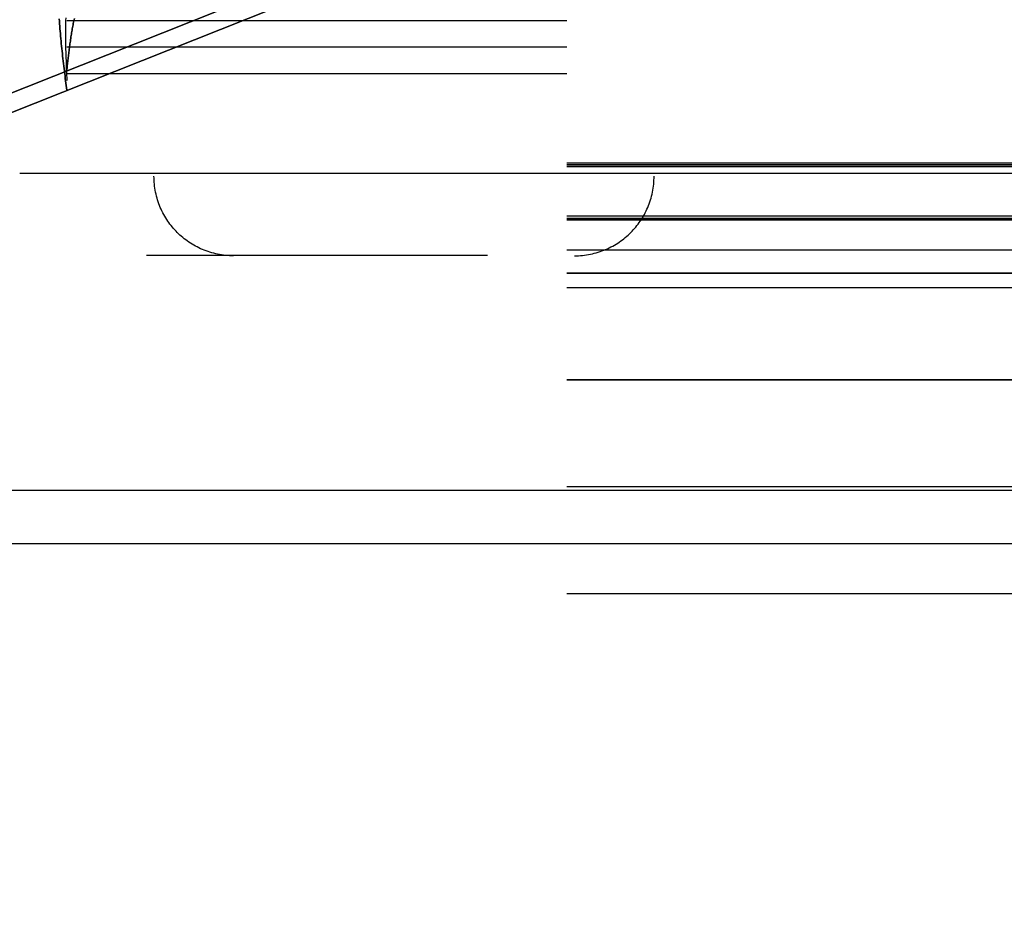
# Model space of a CAD drawing. Header units: millimetres. Extents: x -1690 to 192, y -898 to 54.
# Tile 217 of 256: x 27 to 52, y -58 to -35. Entities that reach past the tile are written whole.
import ezdxf

# ---------------------------------------------------------------- set-up
doc = ezdxf.new("R2010")
doc.units = ezdxf.units.MM
doc.header["$MEASUREMENT"] = 0
doc.layers.add('OVIDIO 186x93x72h', color=7, linetype='Continuous')

msp = doc.modelspace()

# ---------------------------------------------------------------- linework, layer by layer
at = {"layer": 'OVIDIO 186x93x72h', "extrusion": (0.114881, 0.045678, 0.992329)}
for points in [[(-44.316, 70.743), (-44.316, -36.112)], [(-44.316, -36.112), (-44.316, 70.743)], [(-44.772, 70.743), (-44.772, -36.112)], [(-44.772, -36.112), (-44.772, 70.743)]]:
    msp.add_lwpolyline(points, dxfattribs=at)
at = {"layer": 'OVIDIO 186x93x72h', "extrusion": (1, 0, 0)}
for points in [[(-36.376, 681.085), (-35.035, 678.402)], [(-36.376, 681.085), (-35.035, 678.402)], [(-35.035, 678.402), (-36.376, 681.085)], [(-36.376, 681.085), (-35.035, 678.402)], [(-35.035, 678.402), (-38.612, 676.613)], [(-35.705, 679.744), (-39.372, 677.91)], [(-39.954, 679.297), (-36.376, 681.085)], [(-36.868, 677.485), (-38.21, 680.169)], [(-38.702, 676.569), (-38.612, 676.613)], [(-38.612, 676.613), (-38.702, 676.569)], [(-40.043, 679.252), (-38.702, 676.569)], [(-38.702, 676.569), (-38.782, 676.53), (-38.863, 676.492), (-38.946, 676.457), (-39.03, 676.422), (-39.116, 676.39), (-39.204, 676.359), (-39.292, 676.33), (-39.383, 676.303), (-39.474, 676.278), (-39.567, 676.254), (-39.66, 676.233), (-39.755, 676.214), (-39.851, 676.198), (-39.948, 676.183), (-40.046, 676.171), (-40.144, 676.161), (-40.243, 676.154), (-40.343, 676.149), (-40.444, 676.147), (-40.545, 676.147), (-40.646, 676.149), (-40.748, 676.155), (-40.849, 676.162), (-40.951, 676.173), (-41.053, 676.186), (-41.154, 676.202), (-41.256, 676.22), (-41.357, 676.241), (-41.457, 676.265), (-41.557, 676.291), (-41.657, 676.32), (-41.755, 676.352), (-41.853, 676.386), (-41.95, 676.422), (-42.046, 676.461), (-42.141, 676.503), (-42.234, 676.546), (-42.326, 676.592), (-42.417, 676.641), (-42.506, 676.691), (-42.594, 676.744), (-42.68, 676.799), (-42.764, 676.855), (-42.847, 676.914), (-42.928, 676.975), (-43.007, 677.037), (-43.084, 677.101), (-43.159, 677.166), (-43.232, 677.233), (-43.302, 677.301), (-43.371, 677.371), (-43.438, 677.442), (-43.502, 677.514), (-43.565, 677.587), (-43.625, 677.661), (-43.683, 677.736), (-43.739, 677.812), (-43.792, 677.889), (-43.844, 677.966), (-43.893, 678.043), (-43.94, 678.121), (-43.985, 678.2), (-44.028, 678.278), (-44.068, 678.357)], [(-38.702, 676.569), (-40.043, 679.252)], [(-44.068, 678.357), (-44.028, 678.278), (-43.985, 678.2), (-43.94, 678.121), (-43.893, 678.043), (-43.844, 677.966), (-43.792, 677.889), (-43.739, 677.812), (-43.683, 677.736), (-43.625, 677.661), (-43.565, 677.587), (-43.502, 677.514), (-43.438, 677.442), (-43.371, 677.371), (-43.302, 677.301), (-43.232, 677.233), (-43.159, 677.166), (-43.084, 677.101), (-43.007, 677.037), (-42.928, 676.975), (-42.847, 676.914), (-42.764, 676.855), (-42.68, 676.799), (-42.594, 676.744), (-42.506, 676.691), (-42.417, 676.641), (-42.326, 676.592), (-42.234, 676.546), (-42.141, 676.503), (-42.046, 676.461), (-41.95, 676.422), (-41.853, 676.386), (-41.755, 676.352), (-41.657, 676.32), (-41.557, 676.291), (-41.457, 676.265), (-41.357, 676.241), (-41.256, 676.22), (-41.154, 676.202), (-41.053, 676.186), (-40.951, 676.173), (-40.849, 676.162), (-40.748, 676.155), (-40.646, 676.149), (-40.545, 676.147), (-40.444, 676.147), (-40.343, 676.149), (-40.243, 676.154), (-40.144, 676.161), (-40.046, 676.171), (-39.948, 676.183), (-39.851, 676.198), (-39.755, 676.214), (-39.66, 676.233), (-39.567, 676.254), (-39.474, 676.278), (-39.383, 676.303), (-39.292, 676.33), (-39.204, 676.359), (-39.116, 676.39), (-39.03, 676.422), (-38.946, 676.457), (-38.863, 676.492), (-38.782, 676.53), (-38.702, 676.569)], [(-39.596, 678.357), (-42.694, 676.808)], [(-39.954, 679.297), (-40.043, 679.252)], [(-40.043, 679.252), (-39.954, 679.297)], [(-40.043, 679.252), (-40.063, 679.242), (-40.084, 679.233), (-40.104, 679.224), (-40.125, 679.215), (-40.147, 679.207), (-40.169, 679.199), (-40.191, 679.192), (-40.214, 679.185), (-40.236, 679.179), (-40.26, 679.173), (-40.283, 679.168), (-40.307, 679.163), (-40.331, 679.159), (-40.355, 679.156), (-40.379, 679.153), (-40.404, 679.15), (-40.429, 679.148), (-40.454, 679.147), (-40.479, 679.146), (-40.504, 679.146), (-40.529, 679.147), (-40.555, 679.148), (-40.58, 679.15), (-40.606, 679.153), (-40.631, 679.156), (-40.656, 679.16), (-40.682, 679.165), (-40.707, 679.17), (-40.732, 679.176), (-40.757, 679.183), (-40.782, 679.19), (-40.807, 679.198), (-40.831, 679.206), (-40.855, 679.215), (-40.879, 679.225), (-40.903, 679.235), (-40.926, 679.246), (-40.949, 679.258), (-40.972, 679.27), (-40.994, 679.283), (-41.016, 679.296), (-41.038, 679.309), (-41.059, 679.324), (-41.08, 679.338), (-41.1, 679.353), (-41.12, 679.369), (-41.139, 679.385), (-41.158, 679.401), (-41.176, 679.418), (-41.193, 679.435), (-41.211, 679.453), (-41.227, 679.47), (-41.243, 679.488), (-41.259, 679.507), (-41.274, 679.525), (-41.289, 679.544), (-41.303, 679.563), (-41.316, 679.582), (-41.329, 679.601), (-41.341, 679.621), (-41.353, 679.64), (-41.364, 679.66), (-41.375, 679.679), (-41.385, 679.699)], [(-41.385, 679.699), (-41.375, 679.679), (-41.364, 679.66), (-41.353, 679.64), (-41.341, 679.621), (-41.329, 679.601), (-41.316, 679.582), (-41.303, 679.563), (-41.289, 679.544), (-41.274, 679.525), (-41.259, 679.507), (-41.243, 679.488), (-41.227, 679.47), (-41.211, 679.453), (-41.193, 679.435), (-41.176, 679.418), (-41.158, 679.401), (-41.139, 679.385), (-41.12, 679.369), (-41.1, 679.353), (-41.08, 679.338), (-41.059, 679.324), (-41.038, 679.309), (-41.016, 679.296), (-40.994, 679.283), (-40.972, 679.27), (-40.949, 679.258), (-40.926, 679.246), (-40.903, 679.235), (-40.879, 679.225), (-40.855, 679.215), (-40.831, 679.206), (-40.807, 679.198), (-40.782, 679.19), (-40.757, 679.183), (-40.732, 679.176), (-40.707, 679.17), (-40.682, 679.165), (-40.656, 679.16), (-40.631, 679.156), (-40.606, 679.153), (-40.58, 679.15), (-40.555, 679.148), (-40.529, 679.147), (-40.504, 679.146), (-40.479, 679.146), (-40.454, 679.147), (-40.429, 679.148), (-40.404, 679.15), (-40.379, 679.153), (-40.355, 679.156), (-40.331, 679.159), (-40.307, 679.163), (-40.283, 679.168), (-40.26, 679.173), (-40.236, 679.179), (-40.214, 679.185), (-40.191, 679.192), (-40.169, 679.199), (-40.147, 679.207), (-40.125, 679.215), (-40.104, 679.224), (-40.084, 679.233), (-40.063, 679.242), (-40.043, 679.252)], [(-40.73, 676.153), (-42.279, 679.252)], [(-44.068, 678.357), (-41.385, 679.699)], [(-47.199, 691.327), (-41.385, 679.699)], [(-41.385, 679.699), (-44.068, 678.357)], [(-41.385, 679.699), (-47.199, 691.327)], [(-42.727, 679.028), (-48.54, 690.656)], [(-44.068, 678.357), (-49.882, 689.985)], [(-49.882, 689.985), (-44.068, 678.357)], [(-46.975, 684.171), (-44.292, 685.513)], [(-49.882, 689.985), (-47.199, 691.327)], [(-47.199, 691.327), (-49.882, 689.985)], [(-50.677, 698.284), (-53.361, 696.942)]]:
    msp.add_lwpolyline(points, dxfattribs=at)
at = {"layer": 'OVIDIO 186x93x72h'}
for points in [[(28.649, -35.035), (41.216, -35.035)], [(41.216, -35.705), (28.649, -35.705)], [(41.216, -36.376), (28.649, -36.376)], [(41.216, -38.612), (76.216, -38.612)], [(41.216, -38.657), (76.216, -38.657)], [(76.216, -38.702), (41.216, -38.702)], [(41.216, -38.702), (76.216, -38.702)], [(90.716, -38.881), (27.467, -38.881)], [(76.216, -39.954), (41.216, -39.954)], [(41.216, -39.999), (76.216, -39.999)], [(41.216, -40.043), (76.216, -40.043)], [(76.216, -40.043), (41.216, -40.043)], [(76.216, -40.807), (41.216, -40.807)], [(41.216, -41.385), (76.216, -41.385)], [(76.216, -41.385), (41.216, -41.385)], [(76.216, -41.755), (41.216, -41.755)], [(41.216, -44.068), (76.216, -44.068)], [(76.216, -44.068), (41.216, -44.068)], [(41.216, -46.752), (55.426, -46.752)], [(89.788, -46.851), (-749.111, -46.851)], [(89.788, -48.193), (-749.111, -48.193)], [(41.216, -49.435), (55.426, -49.435)]]:
    msp.add_lwpolyline(points, dxfattribs=at)
at = {"layer": 'OVIDIO 186x93x72h', "extrusion": (-0.003049, 0.326394, 0.945229)}
for points in [[(-42.885, 255.402), (-42.841, 255.402), (-42.796, 255.403), (-42.751, 255.405), (-42.705, 255.408), (-42.66, 255.412), (-42.614, 255.417), (-42.567, 255.424), (-42.521, 255.431), (-42.474, 255.44), (-42.428, 255.45), (-42.381, 255.461), (-42.334, 255.473), (-42.287, 255.487), (-42.241, 255.502), (-42.194, 255.517), (-42.148, 255.535), (-42.101, 255.553), (-42.055, 255.573), (-42.01, 255.594), (-41.964, 255.616), (-41.919, 255.639), (-41.875, 255.664), (-41.831, 255.69), (-41.788, 255.717), (-41.745, 255.745), (-41.702, 255.774), (-41.661, 255.805), (-41.62, 255.836), (-41.58, 255.869), (-41.541, 255.903), (-41.503, 255.938), (-41.465, 255.973), (-41.429, 256.01), (-41.393, 256.048), (-41.359, 256.086), (-41.325, 256.126), (-41.293, 256.166), (-41.261, 256.207), (-41.231, 256.248), (-41.202, 256.29), (-41.174, 256.333), (-41.148, 256.377), (-41.122, 256.421), (-41.098, 256.465), (-41.075, 256.51), (-41.053, 256.555), (-41.032, 256.601), (-41.013, 256.647), (-40.995, 256.693), (-40.978, 256.739), (-40.962, 256.786), (-40.948, 256.832), (-40.935, 256.879), (-40.923, 256.925), (-40.912, 256.972), (-40.902, 257.018), (-40.894, 257.064), (-40.887, 257.11), (-40.88, 257.156), (-40.875, 257.202), (-40.871, 257.247), (-40.868, 257.292), (-40.866, 257.337), (-40.865, 257.382)], [(-40.865, 257.382), (-40.866, 257.337), (-40.868, 257.292), (-40.871, 257.247), (-40.875, 257.202), (-40.88, 257.156), (-40.887, 257.11), (-40.894, 257.064), (-40.902, 257.018), (-40.912, 256.972), (-40.923, 256.925), (-40.935, 256.879), (-40.948, 256.832), (-40.962, 256.786), (-40.978, 256.739), (-40.995, 256.693), (-41.013, 256.647), (-41.032, 256.601), (-41.053, 256.555), (-41.075, 256.51), (-41.098, 256.465), (-41.122, 256.421), (-41.148, 256.377), (-41.174, 256.333), (-41.202, 256.29), (-41.231, 256.248), (-41.261, 256.207), (-41.293, 256.166), (-41.325, 256.126), (-41.359, 256.086), (-41.393, 256.048), (-41.429, 256.01), (-41.465, 255.973), (-41.503, 255.938), (-41.541, 255.903), (-41.58, 255.869), (-41.62, 255.836), (-41.661, 255.805), (-41.702, 255.774), (-41.745, 255.745), (-41.788, 255.717), (-41.831, 255.69), (-41.875, 255.664), (-41.919, 255.639), (-41.964, 255.616), (-42.01, 255.594), (-42.055, 255.573), (-42.101, 255.553), (-42.148, 255.535), (-42.194, 255.517), (-42.241, 255.502), (-42.287, 255.487), (-42.334, 255.473), (-42.381, 255.461), (-42.428, 255.45), (-42.474, 255.44), (-42.521, 255.431), (-42.567, 255.424), (-42.614, 255.417), (-42.66, 255.412), (-42.705, 255.408), (-42.751, 255.405), (-42.796, 255.403), (-42.841, 255.402), (-42.885, 255.402)], [(-42.885, 255.402), (-42.835, 255.402), (-42.785, 255.403), (-42.735, 255.406), (-42.684, 255.41), (-42.634, 255.415), (-42.584, 255.421), (-42.535, 255.429), (-42.485, 255.438), (-42.436, 255.448), (-42.387, 255.46), (-42.338, 255.472), (-42.29, 255.486), (-42.242, 255.501), (-42.195, 255.517), (-42.148, 255.535), (-42.101, 255.553), (-42.056, 255.573), (-42.011, 255.593), (-41.967, 255.615), (-41.923, 255.637), (-41.88, 255.661), (-41.838, 255.685), (-41.797, 255.711), (-41.756, 255.737), (-41.717, 255.764), (-41.678, 255.792), (-41.64, 255.821), (-41.603, 255.85), (-41.567, 255.88), (-41.532, 255.91), (-41.498, 255.942), (-41.465, 255.973), (-41.433, 256.006), (-41.401, 256.039), (-41.37, 256.074), (-41.339, 256.109), (-41.309, 256.145), (-41.28, 256.183), (-41.251, 256.221), (-41.223, 256.26), (-41.196, 256.3), (-41.17, 256.34), (-41.145, 256.382), (-41.12, 256.424), (-41.097, 256.467), (-41.074, 256.511), (-41.053, 256.556), (-41.032, 256.601), (-41.013, 256.647), (-40.995, 256.693), (-40.978, 256.74), (-40.962, 256.788), (-40.947, 256.836), (-40.933, 256.884), (-40.921, 256.933), (-40.91, 256.982), (-40.9, 257.032), (-40.891, 257.081), (-40.884, 257.131), (-40.877, 257.181), (-40.873, 257.231), (-40.869, 257.281), (-40.867, 257.332), (-40.865, 257.382)], [(-40.865, 257.382), (-40.866, 257.337), (-40.868, 257.292), (-40.871, 257.247), (-40.875, 257.202), (-40.88, 257.156), (-40.887, 257.11), (-40.894, 257.064), (-40.902, 257.018), (-40.912, 256.972), (-40.923, 256.925), (-40.935, 256.879), (-40.948, 256.832), (-40.962, 256.786), (-40.978, 256.739), (-40.995, 256.693), (-41.013, 256.647), (-41.032, 256.601), (-41.053, 256.555), (-41.075, 256.51), (-41.098, 256.465), (-41.122, 256.421), (-41.148, 256.377), (-41.174, 256.333), (-41.202, 256.29), (-41.231, 256.248), (-41.261, 256.207), (-41.293, 256.166), (-41.325, 256.126), (-41.359, 256.086), (-41.393, 256.048), (-41.429, 256.01), (-41.465, 255.973), (-41.503, 255.938), (-41.541, 255.903), (-41.58, 255.869), (-41.62, 255.836), (-41.661, 255.805), (-41.702, 255.774), (-41.745, 255.745), (-41.788, 255.717), (-41.831, 255.69), (-41.875, 255.664), (-41.919, 255.639), (-41.964, 255.616), (-42.01, 255.594), (-42.055, 255.573), (-42.101, 255.553), (-42.148, 255.535), (-42.194, 255.517), (-42.241, 255.502), (-42.287, 255.487), (-42.334, 255.473), (-42.381, 255.461), (-42.428, 255.45), (-42.474, 255.44), (-42.521, 255.431), (-42.567, 255.424), (-42.614, 255.417), (-42.66, 255.412), (-42.705, 255.408), (-42.751, 255.405), (-42.796, 255.403), (-42.841, 255.402), (-42.885, 255.402)], [(-42.885, 255.402), (-42.841, 255.402), (-42.796, 255.403), (-42.751, 255.405), (-42.705, 255.408), (-42.66, 255.412), (-42.614, 255.417), (-42.567, 255.424), (-42.521, 255.431), (-42.474, 255.44), (-42.428, 255.45), (-42.381, 255.461), (-42.334, 255.473), (-42.287, 255.487), (-42.241, 255.502), (-42.194, 255.517), (-42.148, 255.535), (-42.101, 255.553), (-42.055, 255.573), (-42.01, 255.594), (-41.964, 255.616), (-41.919, 255.639), (-41.875, 255.664), (-41.831, 255.69), (-41.788, 255.717), (-41.745, 255.745), (-41.702, 255.774), (-41.661, 255.805), (-41.62, 255.836), (-41.58, 255.869), (-41.541, 255.903), (-41.503, 255.938), (-41.465, 255.973), (-41.429, 256.01), (-41.393, 256.048), (-41.359, 256.086), (-41.325, 256.126), (-41.293, 256.166), (-41.261, 256.207), (-41.231, 256.248), (-41.202, 256.29), (-41.174, 256.333), (-41.148, 256.377), (-41.122, 256.421), (-41.098, 256.465), (-41.075, 256.51), (-41.053, 256.555), (-41.032, 256.601), (-41.013, 256.647), (-40.995, 256.693), (-40.978, 256.739), (-40.962, 256.786), (-40.948, 256.832), (-40.935, 256.879), (-40.923, 256.925), (-40.912, 256.972), (-40.902, 257.018), (-40.894, 257.064), (-40.887, 257.11), (-40.88, 257.156), (-40.875, 257.202), (-40.871, 257.247), (-40.868, 257.292), (-40.866, 257.337), (-40.865, 257.382)], [(-30.26, 260.881), (-30.216, 260.88), (-30.171, 260.878), (-30.126, 260.875), (-30.081, 260.871), (-30.035, 260.865), (-29.989, 260.859), (-29.943, 260.851), (-29.897, 260.842), (-29.85, 260.832), (-29.804, 260.82), (-29.757, 260.808), (-29.711, 260.794), (-29.664, 260.779), (-29.618, 260.762), (-29.572, 260.744), (-29.526, 260.725), (-29.48, 260.705), (-29.434, 260.683), (-29.389, 260.66), (-29.344, 260.635), (-29.3, 260.61), (-29.256, 260.583), (-29.212, 260.555), (-29.169, 260.525), (-29.127, 260.494), (-29.085, 260.463), (-29.044, 260.429), (-29.004, 260.395), (-28.965, 260.36), (-28.927, 260.323), (-28.889, 260.286), (-28.852, 260.247), (-28.816, 260.208), (-28.782, 260.167), (-28.748, 260.126), (-28.715, 260.083), (-28.684, 260.04), (-28.653, 259.996), (-28.624, 259.952), (-28.596, 259.906), (-28.569, 259.86), (-28.543, 259.814), (-28.518, 259.767), (-28.495, 259.719), (-28.473, 259.671), (-28.452, 259.623), (-28.432, 259.574), (-28.414, 259.525), (-28.397, 259.476), (-28.381, 259.427), (-28.366, 259.378), (-28.353, 259.328), (-28.34, 259.279), (-28.329, 259.229), (-28.32, 259.18), (-28.311, 259.131), (-28.303, 259.081), (-28.297, 259.033), (-28.292, 258.984), (-28.287, 258.935), (-28.284, 258.887), (-28.282, 258.84), (-28.281, 258.792), (-28.281, 258.745)], [(-28.281, 258.745), (-28.281, 258.792), (-28.282, 258.84), (-28.284, 258.887), (-28.287, 258.935), (-28.292, 258.984), (-28.297, 259.033), (-28.303, 259.081), (-28.311, 259.131), (-28.32, 259.18), (-28.329, 259.229), (-28.34, 259.279), (-28.353, 259.328), (-28.366, 259.378), (-28.381, 259.427), (-28.397, 259.476), (-28.414, 259.525), (-28.432, 259.574), (-28.452, 259.623), (-28.473, 259.671), (-28.495, 259.719), (-28.518, 259.767), (-28.543, 259.814), (-28.569, 259.86), (-28.596, 259.906), (-28.624, 259.952), (-28.653, 259.996), (-28.684, 260.04), (-28.715, 260.083), (-28.748, 260.126), (-28.782, 260.167), (-28.816, 260.208), (-28.852, 260.247), (-28.889, 260.286), (-28.927, 260.323), (-28.965, 260.36), (-29.004, 260.395), (-29.044, 260.429), (-29.085, 260.463), (-29.127, 260.494), (-29.169, 260.525), (-29.212, 260.555), (-29.256, 260.583), (-29.3, 260.61), (-29.344, 260.635), (-29.389, 260.66), (-29.434, 260.683), (-29.48, 260.705), (-29.526, 260.725), (-29.572, 260.744), (-29.618, 260.762), (-29.664, 260.779), (-29.711, 260.794), (-29.757, 260.808), (-29.804, 260.82), (-29.85, 260.832), (-29.897, 260.842), (-29.943, 260.851), (-29.989, 260.859), (-30.035, 260.865), (-30.081, 260.871), (-30.126, 260.875), (-30.171, 260.878), (-30.216, 260.88), (-30.26, 260.881)], [(-28.286, 258.227), (-28.286, 258.274), (-28.287, 258.322), (-28.289, 258.369), (-28.293, 258.418), (-28.297, 258.466), (-28.302, 258.515), (-28.308, 258.564), (-28.316, 258.613), (-28.325, 258.662), (-28.335, 258.711), (-28.346, 258.761), (-28.358, 258.81), (-28.371, 258.86), (-28.386, 258.909), (-28.402, 258.958), (-28.419, 259.008), (-28.437, 259.056), (-28.457, 259.105), (-28.478, 259.153), (-28.5, 259.201), (-28.524, 259.249), (-28.548, 259.296), (-28.574, 259.342), (-28.601, 259.388), (-28.629, 259.434), (-28.658, 259.478), (-28.689, 259.522), (-28.72, 259.565), (-28.753, 259.608), (-28.787, 259.649), (-28.822, 259.69), (-28.857, 259.729), (-28.894, 259.768), (-28.932, 259.805), (-28.97, 259.842), (-29.009, 259.877), (-29.05, 259.912), (-29.091, 259.945), (-29.132, 259.977), (-29.174, 260.007), (-29.217, 260.037), (-29.261, 260.065), (-29.305, 260.092), (-29.349, 260.117), (-29.394, 260.142), (-29.439, 260.165), (-29.485, 260.187), (-29.531, 260.207), (-29.577, 260.226), (-29.623, 260.244), (-29.669, 260.261), (-29.716, 260.276), (-29.762, 260.29), (-29.809, 260.302), (-29.855, 260.314), (-29.902, 260.324), (-29.948, 260.333), (-29.994, 260.341), (-30.04, 260.347), (-30.086, 260.353), (-30.131, 260.357), (-30.176, 260.36), (-30.221, 260.362), (-30.265, 260.363)], [(-30.265, 260.363), (-30.221, 260.362), (-30.176, 260.36), (-30.131, 260.357), (-30.086, 260.353), (-30.04, 260.347), (-29.994, 260.341), (-29.948, 260.333), (-29.902, 260.324), (-29.855, 260.314), (-29.809, 260.302), (-29.762, 260.29), (-29.716, 260.276), (-29.669, 260.261), (-29.623, 260.244), (-29.577, 260.226), (-29.531, 260.207), (-29.485, 260.187), (-29.439, 260.165), (-29.394, 260.142), (-29.349, 260.117), (-29.305, 260.092), (-29.261, 260.065), (-29.217, 260.037), (-29.174, 260.007), (-29.132, 259.977), (-29.091, 259.945), (-29.05, 259.912), (-29.009, 259.877), (-28.97, 259.842), (-28.932, 259.805), (-28.894, 259.768), (-28.857, 259.729), (-28.822, 259.69), (-28.787, 259.649), (-28.753, 259.608), (-28.72, 259.565), (-28.689, 259.522), (-28.658, 259.478), (-28.629, 259.434), (-28.601, 259.388), (-28.574, 259.342), (-28.548, 259.296), (-28.524, 259.249), (-28.5, 259.201), (-28.478, 259.153), (-28.457, 259.105), (-28.437, 259.056), (-28.419, 259.008), (-28.402, 258.958), (-28.386, 258.909), (-28.371, 258.86), (-28.358, 258.81), (-28.346, 258.761), (-28.335, 258.711), (-28.325, 258.662), (-28.316, 258.613), (-28.308, 258.564), (-28.302, 258.515), (-28.297, 258.466), (-28.293, 258.418), (-28.289, 258.369), (-28.287, 258.322), (-28.286, 258.274), (-28.286, 258.227)], [(-40.851, 258.87), (-40.85, 258.917), (-40.848, 258.964), (-40.845, 259.012), (-40.841, 259.06), (-40.836, 259.108), (-40.829, 259.157), (-40.822, 259.206), (-40.813, 259.255), (-40.804, 259.304), (-40.793, 259.353), (-40.781, 259.402), (-40.768, 259.451), (-40.753, 259.5), (-40.738, 259.55), (-40.721, 259.598), (-40.703, 259.647), (-40.683, 259.696), (-40.663, 259.744), (-40.641, 259.792), (-40.618, 259.839), (-40.593, 259.886), (-40.568, 259.933), (-40.541, 259.979), (-40.513, 260.024), (-40.484, 260.069), (-40.454, 260.113), (-40.423, 260.156), (-40.39, 260.199), (-40.357, 260.241), (-40.322, 260.281), (-40.287, 260.321), (-40.25, 260.36), (-40.213, 260.398), (-40.174, 260.435), (-40.135, 260.47), (-40.095, 260.505), (-40.054, 260.539), (-40.013, 260.571), (-39.97, 260.602), (-39.928, 260.632), (-39.884, 260.66), (-39.84, 260.688), (-39.796, 260.714), (-39.751, 260.739), (-39.705, 260.762), (-39.66, 260.784), (-39.614, 260.805), (-39.567, 260.825), (-39.521, 260.843), (-39.474, 260.86), (-39.428, 260.875), (-39.381, 260.89), (-39.334, 260.903), (-39.287, 260.914), (-39.241, 260.925), (-39.194, 260.934), (-39.148, 260.942), (-39.101, 260.949), (-39.055, 260.955), (-39.01, 260.959), (-38.964, 260.962), (-38.919, 260.965), (-38.874, 260.966), (-38.83, 260.966)], [(-38.83, 260.966), (-38.874, 260.966), (-38.919, 260.965), (-38.964, 260.962), (-39.01, 260.959), (-39.055, 260.955), (-39.101, 260.949), (-39.148, 260.942), (-39.194, 260.934), (-39.241, 260.925), (-39.287, 260.914), (-39.334, 260.903), (-39.381, 260.89), (-39.428, 260.875), (-39.474, 260.86), (-39.521, 260.843), (-39.567, 260.825), (-39.614, 260.805), (-39.66, 260.784), (-39.705, 260.762), (-39.751, 260.739), (-39.796, 260.714), (-39.84, 260.688), (-39.884, 260.66), (-39.928, 260.632), (-39.97, 260.602), (-40.013, 260.571), (-40.054, 260.539), (-40.095, 260.505), (-40.135, 260.47), (-40.174, 260.435), (-40.213, 260.398), (-40.25, 260.36), (-40.287, 260.321), (-40.322, 260.281), (-40.357, 260.241), (-40.39, 260.199), (-40.423, 260.156), (-40.454, 260.113), (-40.484, 260.069), (-40.513, 260.024), (-40.541, 259.979), (-40.568, 259.933), (-40.593, 259.886), (-40.618, 259.839), (-40.641, 259.792), (-40.663, 259.744), (-40.683, 259.696), (-40.703, 259.647), (-40.721, 259.598), (-40.738, 259.55), (-40.753, 259.5), (-40.768, 259.451), (-40.781, 259.402), (-40.793, 259.353), (-40.804, 259.304), (-40.813, 259.255), (-40.822, 259.206), (-40.829, 259.157), (-40.836, 259.108), (-40.841, 259.06), (-40.845, 259.012), (-40.848, 258.964), (-40.85, 258.917), (-40.851, 258.87)], [(-38.835, 260.448), (-38.879, 260.448), (-38.924, 260.447), (-38.969, 260.444), (-39.015, 260.441), (-39.06, 260.437), (-39.106, 260.431), (-39.153, 260.424), (-39.199, 260.416), (-39.246, 260.407), (-39.292, 260.396), (-39.339, 260.385), (-39.386, 260.372), (-39.433, 260.357), (-39.479, 260.342), (-39.526, 260.325), (-39.573, 260.307), (-39.619, 260.287), (-39.665, 260.266), (-39.71, 260.244), (-39.756, 260.221), (-39.801, 260.196), (-39.845, 260.17), (-39.889, 260.142), (-39.933, 260.114), (-39.976, 260.084), (-40.018, 260.053), (-40.059, 260.021), (-40.1, 259.987), (-40.14, 259.953), (-40.179, 259.917), (-40.218, 259.88), (-40.255, 259.842), (-40.292, 259.803), (-40.327, 259.763), (-40.362, 259.723), (-40.395, 259.681), (-40.428, 259.639), (-40.459, 259.595), (-40.489, 259.551), (-40.518, 259.506), (-40.546, 259.461), (-40.573, 259.415), (-40.598, 259.369), (-40.623, 259.321), (-40.646, 259.274), (-40.668, 259.226), (-40.688, 259.178), (-40.708, 259.129), (-40.726, 259.081), (-40.743, 259.032), (-40.758, 258.983), (-40.773, 258.933), (-40.786, 258.884), (-40.798, 258.835), (-40.809, 258.786), (-40.819, 258.737), (-40.827, 258.688), (-40.834, 258.639), (-40.841, 258.59), (-40.846, 258.542), (-40.85, 258.494), (-40.853, 258.446), (-40.855, 258.399), (-40.856, 258.352)], [(-40.856, 258.352), (-40.855, 258.399), (-40.853, 258.446), (-40.85, 258.494), (-40.846, 258.542), (-40.841, 258.59), (-40.834, 258.639), (-40.827, 258.688), (-40.819, 258.737), (-40.809, 258.786), (-40.798, 258.835), (-40.786, 258.884), (-40.773, 258.933), (-40.758, 258.983), (-40.743, 259.032), (-40.726, 259.081), (-40.708, 259.129), (-40.688, 259.178), (-40.668, 259.226), (-40.646, 259.274), (-40.623, 259.321), (-40.598, 259.369), (-40.573, 259.415), (-40.546, 259.461), (-40.518, 259.506), (-40.489, 259.551), (-40.459, 259.595), (-40.428, 259.639), (-40.395, 259.681), (-40.362, 259.723), (-40.327, 259.763), (-40.292, 259.803), (-40.255, 259.842), (-40.218, 259.88), (-40.179, 259.917), (-40.14, 259.953), (-40.1, 259.987), (-40.059, 260.021), (-40.018, 260.053), (-39.976, 260.084), (-39.933, 260.114), (-39.889, 260.142), (-39.845, 260.17), (-39.801, 260.196), (-39.756, 260.221), (-39.71, 260.244), (-39.665, 260.266), (-39.619, 260.287), (-39.573, 260.307), (-39.526, 260.325), (-39.479, 260.342), (-39.433, 260.357), (-39.386, 260.372), (-39.339, 260.385), (-39.292, 260.396), (-39.246, 260.407), (-39.199, 260.416), (-39.153, 260.424), (-39.106, 260.431), (-39.06, 260.437), (-39.015, 260.441), (-38.969, 260.444), (-38.924, 260.447), (-38.879, 260.448), (-38.835, 260.448)]]:
    msp.add_lwpolyline(points, dxfattribs=at)
at = {"layer": 'OVIDIO 186x93x72h', "extrusion": (2.56846e-05, 1, 8.30777e-08)}
for points in [[(-74.221, 678.184), (-43.221, 678.083)], [(-43.221, 678.083), (-74.221, 678.184)], [(-43.223, 677.374), (-74.223, 677.475)], [(-43.225, 676.665), (-74.225, 676.766)], [(-74.225, 676.766), (-43.225, 676.665)], [(-39.215, 679.899), (-30.645, 679.872)], [(-30.645, 679.872), (-39.215, 679.899)], [(-30.65, 678.285), (-39.22, 678.313)], [(-39.22, 678.313), (-30.65, 678.285)]]:
    msp.add_lwpolyline(points, dxfattribs=at)
at = {"layer": 'OVIDIO 186x93x72h', "extrusion": (0.999995, 0.000995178, 0.002882)}
for points in [[(-35.685, 677.956), (-36.174, 676.538)], [(-36.174, 676.538), (-35.685, 677.956)], [(-36.817, 676.76), (-36.327, 678.178)], [(-36.327, 678.178), (-36.817, 676.76)], [(-36.726, 676.729), (-36.237, 678.147)], [(-38.063, 677.19), (-37.573, 678.608)], [(-37.573, 678.608), (-38.063, 677.19)], [(-38.137, 677.216), (-37.647, 678.634)], [(-38.766, 677.433), (-38.276, 678.851)]]:
    msp.add_lwpolyline(points, dxfattribs=at)
at = {"layer": 'OVIDIO 186x93x72h', "extrusion": (0.999999, -0.001021, 0.000352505)}
for points in [[(-38.909, 679.165), (-36.27, 678.253)], [(-36.27, 678.253), (-38.909, 679.165)], [(-36.514, 677.544), (-38.909, 678.371)], [(-36.759, 676.835), (-38.909, 677.578)], [(-38.909, 677.578), (-36.759, 676.835)], [(-37.49, 678.715), (-38.897, 679.201)], [(-38.897, 679.201), (-37.49, 678.715)], [(-38.897, 678.407), (-37.735, 678.006)], [(-38.897, 677.614), (-37.98, 677.297)], [(-37.98, 677.297), (-38.897, 677.614)]]:
    msp.add_lwpolyline(points, dxfattribs=at)
at = {"layer": 'OVIDIO 186x93x72h', "extrusion": (0, 1, 0)}
for points in [[(-27.467, 679.61), (-90.716, 679.61)], [(-90.716, 679.61), (-27.467, 679.61)], [(-90.716, 678.939), (-27.467, 678.939)], [(-27.467, 678.939), (-90.716, 678.939)], [(688.733, 659.204), (-72.212, 659.204)], [(688.733, 658.031), (-72.212, 658.031)], [(-79.222, 715.964), (749.111, 715.964)], [(749.111, 715.964), (-79.222, 715.964)], [(749.111, 715.293), (-79.222, 715.293)], [(-79.222, 715.293), (749.111, 715.293)]]:
    msp.add_lwpolyline(points, dxfattribs=at)
at = {"layer": 'OVIDIO 186x93x72h', "extrusion": (5.03619e-08, 1, -1.557e-05)}
for points in [[(-28.651, 677.587), (-28.646, 679.174)], [(-28.646, 679.174), (-28.651, 677.587)], [(-30.649, 678.284), (-30.644, 679.871)], [(-30.644, 679.871), (-30.649, 678.284)]]:
    msp.add_lwpolyline(points, dxfattribs=at)
at = {"layer": 'OVIDIO 186x93x72h', "extrusion": (-0.003235, 1.55701e-05, 0.999995)}
for points in [[(32.843, -40.949), (32.793, -40.949), (32.743, -40.947), (32.692, -40.943), (32.642, -40.939), (32.592, -40.933), (32.542, -40.926), (32.493, -40.918), (32.443, -40.909), (32.394, -40.898), (32.345, -40.886), (32.296, -40.873), (32.248, -40.859), (32.201, -40.843), (32.153, -40.827), (32.107, -40.809), (32.061, -40.79), (32.015, -40.77), (31.971, -40.749), (31.926, -40.727), (31.883, -40.704), (31.841, -40.68), (31.799, -40.655), (31.758, -40.629), (31.718, -40.602), (31.678, -40.575), (31.64, -40.547), (31.602, -40.518), (31.566, -40.488), (31.53, -40.458), (31.495, -40.427), (31.461, -40.395), (31.429, -40.363), (31.397, -40.331), (31.365, -40.297), (31.334, -40.262), (31.304, -40.226), (31.274, -40.19), (31.245, -40.152), (31.217, -40.114), (31.189, -40.074), (31.163, -40.034), (31.137, -39.993), (31.112, -39.951), (31.088, -39.909), (31.065, -39.865), (31.043, -39.821), (31.022, -39.777), (31.002, -39.731), (30.983, -39.685), (30.965, -39.639), (30.949, -39.591), (30.933, -39.544), (30.919, -39.496), (30.906, -39.447), (30.894, -39.398), (30.883, -39.349), (30.874, -39.299), (30.866, -39.25), (30.859, -39.2), (30.853, -39.15), (30.849, -39.1), (30.845, -39.049), (30.844, -38.999), (30.843, -38.949)], [(41.413, -40.949), (41.463, -40.949), (41.513, -40.947), (41.563, -40.944), (41.613, -40.939), (41.663, -40.934), (41.713, -40.927), (41.763, -40.918), (41.813, -40.909), (41.862, -40.898), (41.911, -40.886), (41.959, -40.873), (42.007, -40.859), (42.055, -40.843), (42.102, -40.827), (42.149, -40.809), (42.195, -40.79), (42.24, -40.77), (42.285, -40.749), (42.329, -40.727), (42.373, -40.704), (42.415, -40.68), (42.457, -40.655), (42.498, -40.629), (42.538, -40.603), (42.578, -40.575), (42.616, -40.547), (42.653, -40.518), (42.69, -40.488), (42.726, -40.458), (42.76, -40.427), (42.794, -40.396), (42.827, -40.364), (42.859, -40.331), (42.891, -40.297), (42.922, -40.262), (42.952, -40.227), (42.982, -40.19), (43.011, -40.153), (43.039, -40.114), (43.066, -40.075), (43.093, -40.035), (43.119, -39.994), (43.144, -39.952), (43.168, -39.909), (43.191, -39.866), (43.213, -39.822), (43.234, -39.777), (43.254, -39.732), (43.273, -39.685), (43.29, -39.639), (43.307, -39.592), (43.322, -39.544), (43.337, -39.496), (43.35, -39.447), (43.362, -39.398), (43.373, -39.349), (43.382, -39.3), (43.39, -39.25), (43.397, -39.2), (43.403, -39.15), (43.407, -39.1), (43.41, -39.05), (43.412, -39), (43.413, -38.949)]]:
    msp.add_lwpolyline(points, dxfattribs=at)
at = {"layer": 'OVIDIO 186x93x72h', "extrusion": (5.03618e-08, 1, -1.557e-05)}
for points in [[(-41.216, 679.215), (-41.221, 677.628)], [(-41.221, 677.628), (-41.216, 679.215)], [(-29.23, 679.664), (-29.236, 678.077)], [(-40.634, 678.114), (-40.629, 679.701)]]:
    msp.add_lwpolyline(points, dxfattribs=at)
at = {"layer": 'OVIDIO 186x93x72h', "extrusion": (-1.53093e-05, 0, 1)}
msp.add_lwpolyline([(39.227, -40.939), (30.657, -40.939)], dxfattribs=at)
at = {"layer": 'OVIDIO 186x93x72h', "extrusion": (1, 0, 1.53089e-05)}
msp.add_lwpolyline([(-40.939, 679.885), (-40.939, 678.298)], dxfattribs=at)
at = {"layer": 'OVIDIO 186x93x72h', "extrusion": (5.03619e-08, 1, -1.55701e-05)}
for points in [[(-39.219, 678.312), (-39.214, 679.899)], [(-39.214, 679.899), (-39.219, 678.312)]]:
    msp.add_lwpolyline(points, dxfattribs=at)
at = {"layer": 'OVIDIO 186x93x72h', "extrusion": (0, 0.894427, 0.447214)}
for points in [[(-52.216, 650.449), (-51.972, 650.447), (-51.725, 650.438), (-51.477, 650.424), (-51.227, 650.405), (-50.976, 650.379), (-50.723, 650.348), (-50.469, 650.31), (-50.214, 650.266), (-49.959, 650.215), (-49.702, 650.158), (-49.446, 650.095), (-49.189, 650.025), (-48.933, 649.948), (-48.677, 649.864), (-48.421, 649.774), (-48.167, 649.677), (-47.914, 649.573), (-47.662, 649.462), (-47.412, 649.345), (-47.164, 649.22), (-46.918, 649.089), (-46.675, 648.952), (-46.434, 648.807), (-46.197, 648.656), (-45.962, 648.499), (-45.732, 648.335), (-45.505, 648.165), (-45.283, 647.989), (-45.064, 647.807), (-44.851, 647.619), (-44.642, 647.426), (-44.438, 647.227), (-44.239, 647.023), (-44.046, 646.815), (-43.858, 646.601), (-43.676, 646.383), (-43.5, 646.16), (-43.33, 645.933), (-43.166, 645.703), (-43.009, 645.469), (-42.858, 645.231), (-42.714, 644.991), (-42.576, 644.747), (-42.445, 644.502), (-42.32, 644.253), (-42.203, 644.003), (-42.092, 643.752), (-41.988, 643.498), (-41.891, 643.244), (-41.801, 642.988), (-41.717, 642.732), (-41.64, 642.476), (-41.57, 642.219), (-41.507, 641.963), (-41.45, 641.707), (-41.4, 641.451), (-41.355, 641.196), (-41.318, 640.942), (-41.286, 640.689), (-41.26, 640.438), (-41.241, 640.188), (-41.227, 639.94), (-41.219, 639.693), (-41.216, 639.449)], [(-41.216, 639.449), (-41.219, 639.693), (-41.227, 639.94), (-41.241, 640.188), (-41.26, 640.438), (-41.286, 640.689), (-41.318, 640.942), (-41.355, 641.196), (-41.4, 641.451), (-41.45, 641.707), (-41.507, 641.963), (-41.57, 642.219), (-41.64, 642.476), (-41.717, 642.732), (-41.801, 642.988), (-41.891, 643.244), (-41.988, 643.498), (-42.092, 643.752), (-42.203, 644.003), (-42.32, 644.253), (-42.445, 644.502), (-42.576, 644.747), (-42.714, 644.991), (-42.858, 645.231), (-43.009, 645.469), (-43.166, 645.703), (-43.33, 645.933), (-43.5, 646.16), (-43.676, 646.383), (-43.858, 646.601), (-44.046, 646.815), (-44.239, 647.023), (-44.438, 647.227), (-44.642, 647.426), (-44.851, 647.619), (-45.064, 647.807), (-45.283, 647.989), (-45.505, 648.165), (-45.732, 648.335), (-45.962, 648.499), (-46.197, 648.656), (-46.434, 648.807), (-46.675, 648.952), (-46.918, 649.089), (-47.164, 649.22), (-47.412, 649.345), (-47.662, 649.462), (-47.914, 649.573), (-48.167, 649.677), (-48.421, 649.774), (-48.677, 649.864), (-48.933, 649.948), (-49.189, 650.025), (-49.446, 650.095), (-49.702, 650.158), (-49.959, 650.215), (-50.214, 650.266), (-50.469, 650.31), (-50.723, 650.348), (-50.976, 650.379), (-51.227, 650.405), (-51.477, 650.424), (-51.725, 650.438), (-51.972, 650.447), (-52.216, 650.449)], [(-52.216, 650.449), (-51.951, 650.446), (-51.686, 650.436), (-51.42, 650.42), (-51.153, 650.398), (-50.886, 650.369), (-50.619, 650.333), (-50.352, 650.29), (-50.086, 650.241), (-49.82, 650.185), (-49.555, 650.123), (-49.291, 650.053), (-49.029, 649.978), (-48.769, 649.895), (-48.51, 649.806), (-48.254, 649.711), (-48, 649.609), (-47.749, 649.501), (-47.5, 649.387), (-47.255, 649.267), (-47.013, 649.141), (-46.775, 649.009), (-46.54, 648.872), (-46.31, 648.729), (-46.083, 648.581), (-45.861, 648.428), (-45.643, 648.269), (-45.43, 648.106), (-45.221, 647.939), (-45.018, 647.767), (-44.819, 647.591), (-44.626, 647.411), (-44.438, 647.227), (-44.254, 647.039), (-44.074, 646.846), (-43.898, 646.647), (-43.726, 646.444), (-43.559, 646.236), (-43.396, 646.022), (-43.238, 645.804), (-43.084, 645.582), (-42.936, 645.356), (-42.793, 645.125), (-42.656, 644.89), (-42.524, 644.652), (-42.398, 644.41), (-42.278, 644.165), (-42.164, 643.916), (-42.056, 643.665), (-41.954, 643.411), (-41.859, 643.155), (-41.77, 642.896), (-41.688, 642.636), (-41.612, 642.374), (-41.543, 642.11), (-41.48, 641.845), (-41.424, 641.58), (-41.375, 641.313), (-41.332, 641.046), (-41.297, 640.779), (-41.267, 640.512), (-41.245, 640.245), (-41.229, 639.979), (-41.219, 639.714), (-41.216, 639.449)], [(-41.216, 639.449), (-41.219, 639.693), (-41.227, 639.94), (-41.241, 640.188), (-41.26, 640.438), (-41.286, 640.689), (-41.318, 640.942), (-41.355, 641.196), (-41.4, 641.451), (-41.45, 641.707), (-41.507, 641.963), (-41.57, 642.219), (-41.64, 642.476), (-41.717, 642.732), (-41.801, 642.988), (-41.891, 643.244), (-41.988, 643.498), (-42.092, 643.752), (-42.203, 644.003), (-42.32, 644.253), (-42.445, 644.502), (-42.576, 644.747), (-42.714, 644.991), (-42.858, 645.231), (-43.009, 645.469), (-43.166, 645.703), (-43.33, 645.933), (-43.5, 646.16), (-43.676, 646.383), (-43.858, 646.601), (-44.046, 646.815), (-44.239, 647.023), (-44.438, 647.227), (-44.642, 647.426), (-44.851, 647.619), (-45.064, 647.807), (-45.283, 647.989), (-45.505, 648.165), (-45.732, 648.335), (-45.962, 648.499), (-46.197, 648.656), (-46.434, 648.807), (-46.675, 648.952), (-46.918, 649.089), (-47.164, 649.22), (-47.412, 649.345), (-47.662, 649.462), (-47.914, 649.573), (-48.167, 649.677), (-48.421, 649.774), (-48.677, 649.864), (-48.933, 649.948), (-49.189, 650.025), (-49.446, 650.095), (-49.702, 650.158), (-49.959, 650.215), (-50.214, 650.266), (-50.469, 650.31), (-50.723, 650.348), (-50.976, 650.379), (-51.227, 650.405), (-51.477, 650.424), (-51.725, 650.438), (-51.972, 650.447), (-52.216, 650.449)], [(-52.216, 650.449), (-51.972, 650.447), (-51.725, 650.438), (-51.477, 650.424), (-51.227, 650.405), (-50.976, 650.379), (-50.723, 650.348), (-50.469, 650.31), (-50.214, 650.266), (-49.959, 650.215), (-49.702, 650.158), (-49.446, 650.095), (-49.189, 650.025), (-48.933, 649.948), (-48.677, 649.864), (-48.421, 649.774), (-48.167, 649.677), (-47.914, 649.573), (-47.662, 649.462), (-47.412, 649.345), (-47.164, 649.22), (-46.918, 649.089), (-46.675, 648.952), (-46.434, 648.807), (-46.197, 648.656), (-45.962, 648.499), (-45.732, 648.335), (-45.505, 648.165), (-45.283, 647.989), (-45.064, 647.807), (-44.851, 647.619), (-44.642, 647.426), (-44.438, 647.227), (-44.239, 647.023), (-44.046, 646.815), (-43.858, 646.601), (-43.676, 646.383), (-43.5, 646.16), (-43.33, 645.933), (-43.166, 645.703), (-43.009, 645.469), (-42.858, 645.231), (-42.714, 644.991), (-42.576, 644.747), (-42.445, 644.502), (-42.32, 644.253), (-42.203, 644.003), (-42.092, 643.752), (-41.988, 643.498), (-41.891, 643.244), (-41.801, 642.988), (-41.717, 642.732), (-41.64, 642.476), (-41.57, 642.219), (-41.507, 641.963), (-41.45, 641.707), (-41.4, 641.451), (-41.355, 641.196), (-41.318, 640.942), (-41.286, 640.689), (-41.26, 640.438), (-41.241, 640.188), (-41.227, 639.94), (-41.219, 639.693), (-41.216, 639.449)]]:
    msp.add_lwpolyline(points, dxfattribs=at)
at = {"layer": 'OVIDIO 186x93x72h'}
for points in [[(28.459, -34.992, 676.759), (28.464, -35.053, 676.745), (28.468, -35.115, 676.732), (28.473, -35.177, 676.721), (28.478, -35.239, 676.71), (28.483, -35.302, 676.701), (28.489, -35.364, 676.693), (28.494, -35.427, 676.686), (28.5, -35.49, 676.681), (28.506, -35.553, 676.676), (28.513, -35.615, 676.673), (28.519, -35.678, 676.671), (28.526, -35.741, 676.67), (28.532, -35.804, 676.671), (28.539, -35.867, 676.673), (28.546, -35.93, 676.676), (28.553, -35.992, 676.68), (28.561, -36.055, 676.685), (28.568, -36.117, 676.692), (28.576, -36.18, 676.7), (28.583, -36.242, 676.709), (28.591, -36.304, 676.72), (28.599, -36.365, 676.731), (28.606, -36.427, 676.744), (28.614, -36.488, 676.758), (28.622, -36.549, 676.773), (28.63, -36.609, 676.789), (28.638, -36.669, 676.807), (28.646, -36.729, 676.825), (28.654, -36.788, 676.845)], [(28.654, -36.788, 676.845), (28.646, -36.729, 676.825), (28.638, -36.669, 676.807), (28.63, -36.609, 676.789), (28.622, -36.549, 676.773), (28.614, -36.488, 676.758), (28.606, -36.427, 676.744), (28.599, -36.365, 676.731), (28.591, -36.304, 676.72), (28.583, -36.242, 676.709), (28.576, -36.18, 676.7), (28.568, -36.117, 676.692), (28.561, -36.055, 676.685), (28.553, -35.992, 676.68), (28.546, -35.93, 676.676), (28.539, -35.867, 676.673), (28.532, -35.804, 676.671), (28.526, -35.741, 676.67), (28.519, -35.678, 676.671), (28.513, -35.615, 676.673), (28.506, -35.553, 676.676), (28.5, -35.49, 676.681), (28.494, -35.427, 676.686), (28.489, -35.364, 676.693), (28.483, -35.302, 676.701), (28.478, -35.239, 676.71), (28.473, -35.177, 676.721), (28.468, -35.115, 676.732), (28.464, -35.053, 676.745), (28.459, -34.992, 676.759)], [(28.624, -34.963, 677.524), (28.621, -35.033, 677.504), (28.62, -35.104, 677.487), (28.619, -35.175, 677.471), (28.618, -35.247, 677.457), (28.617, -35.319, 677.445), (28.617, -35.392, 677.435), (28.618, -35.464, 677.428), (28.618, -35.537, 677.422), (28.619, -35.61, 677.418), (28.621, -35.683, 677.416), (28.622, -35.756, 677.416), (28.624, -35.829, 677.418), (28.626, -35.902, 677.422), (28.628, -35.975, 677.428), (28.631, -36.048, 677.436), (28.634, -36.12, 677.446), (28.636, -36.192, 677.458), (28.639, -36.264, 677.473), (28.642, -36.335, 677.489), (28.645, -36.405, 677.508), (28.648, -36.475, 677.528), (28.652, -36.545, 677.551)], [(28.649, -36.299, 678.263), (28.653, -36.266, 678.252), (28.657, -36.233, 678.242), (28.661, -36.2, 678.232), (28.664, -36.167, 678.223), (28.668, -36.133, 678.214), (28.672, -36.099, 678.206), (28.676, -36.066, 678.199), (28.68, -36.032, 678.192), (28.684, -35.998, 678.186), (28.688, -35.963, 678.18), (28.692, -35.929, 678.175), (28.696, -35.895, 678.171), (28.7, -35.861, 678.167), (28.705, -35.826, 678.164), (28.709, -35.792, 678.161), (28.713, -35.757, 678.159), (28.718, -35.723, 678.158), (28.722, -35.688, 678.157), (28.727, -35.654, 678.157), (28.731, -35.619, 678.158), (28.736, -35.584, 678.159), (28.741, -35.55, 678.161), (28.746, -35.516, 678.163), (28.751, -35.481, 678.166), (28.756, -35.447, 678.17), (28.761, -35.413, 678.174), (28.767, -35.379, 678.179), (28.772, -35.345, 678.184), (28.778, -35.311, 678.19), (28.784, -35.277, 678.196), (28.79, -35.243, 678.204), (28.796, -35.21, 678.211), (28.802, -35.177, 678.22), (28.808, -35.144, 678.228), (28.815, -35.111, 678.238), (28.822, -35.078, 678.248), (28.828, -35.046, 678.258), (28.835, -35.013, 678.27), (28.843, -34.981, 678.281)], [(28.843, -34.981, 678.281), (28.835, -35.013, 678.27), (28.828, -35.046, 678.258), (28.822, -35.078, 678.248), (28.815, -35.111, 678.238), (28.808, -35.144, 678.228), (28.802, -35.177, 678.22), (28.796, -35.21, 678.211), (28.79, -35.243, 678.204), (28.784, -35.277, 678.196), (28.778, -35.311, 678.19), (28.772, -35.345, 678.184), (28.767, -35.379, 678.179), (28.761, -35.413, 678.174), (28.756, -35.447, 678.17), (28.751, -35.481, 678.166), (28.746, -35.516, 678.163), (28.741, -35.55, 678.161), (28.736, -35.584, 678.159), (28.731, -35.619, 678.158), (28.727, -35.654, 678.157), (28.722, -35.688, 678.157), (28.718, -35.723, 678.158), (28.713, -35.757, 678.159), (28.709, -35.792, 678.161), (28.705, -35.826, 678.164), (28.7, -35.861, 678.167), (28.696, -35.895, 678.171), (28.692, -35.929, 678.175), (28.688, -35.963, 678.18), (28.684, -35.998, 678.186), (28.68, -36.032, 678.192), (28.676, -36.066, 678.199), (28.672, -36.099, 678.206), (28.668, -36.133, 678.214), (28.664, -36.167, 678.223), (28.661, -36.2, 678.232), (28.657, -36.233, 678.242), (28.653, -36.266, 678.252), (28.649, -36.299, 678.263)]]:
    msp.add_polyline3d(points, dxfattribs=at)

doc.saveas('drawing.dxf')
